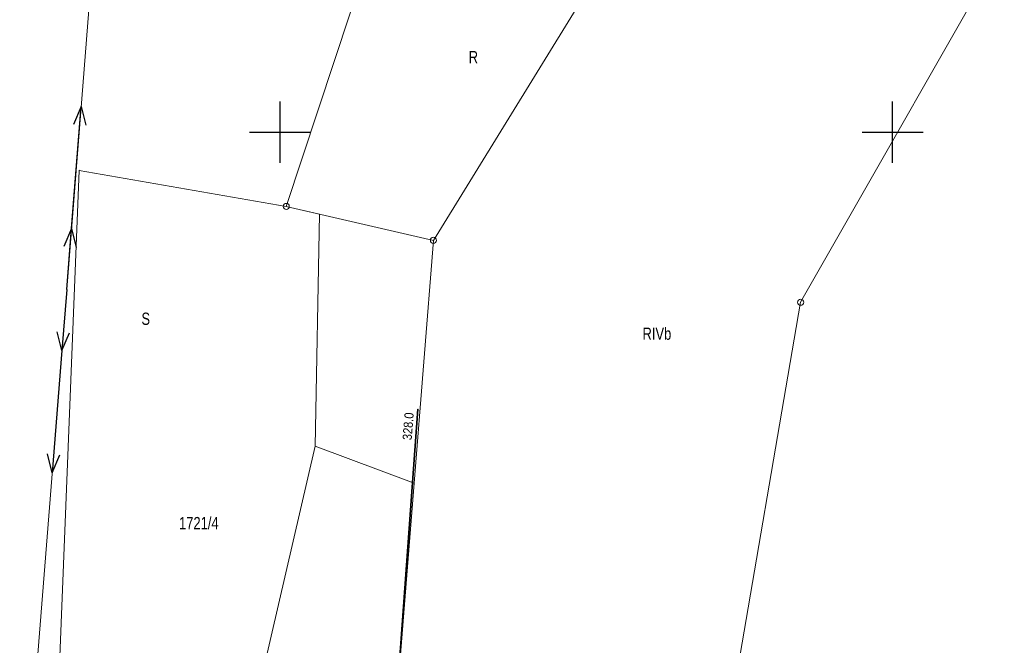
# Model space of a CAD drawing. Header units: metres. Extents: x 7423100 to 7431699, y 5527887 to 5533362.
# Tile 51 of 114: x 7428079 to 7428159, y 5529908 to 5529959. Entities that reach past the tile are written whole.
import ezdxf
from ezdxf.enums import TextEntityAlignment as Align

# ---------------------------------------------------------------- set-up
doc = ezdxf.new("R2010")
doc.units = ezdxf.units.M
doc.header["$MEASUREMENT"] = 0
doc.linetypes.add('219-500', pattern=[0])
doc.linetypes.add('suep_nn_500', pattern=[0])
doc.layers.get('0').update_dxf_attribs({"color": 2, "linetype": 'CONTINUOUS', "lineweight": 5})
for name, color, linetype in [('202-punkt graniczny', 7, 'CONTINUOUS'), ('203-punkt graniczny', 7, 'CONTINUOUS'), ('209-oznaczenie konturu klasyfikacyjnego', 7, 'CONTINUOUS'), ('210-oznaczenie konturu użytku gruntowego', 7, 'CONTINUOUS'), ('211-numer działki ewidencyjnej', 7, 'CONTINUOUS'), ('217-kontur klasyfikacyjny', 7, 'CONTINUOUS'), ('218-kontur użytku gruntowego', 7, 'CONTINUOUS'), ('219-działka ewidencyjna', 7, 'CONTINUOUS'), ('ogrodzenie trwałe', 7, 'CONTINUOUS'), ('pikieta naturalna', 7, 'CONTINUOUS'), ('pikieta naturalna-Atr2', 7, 'CONTINUOUS'), ('przewód elektroenergetyczny niskiego napięcia', 7, 'CONTINUOUS'), ('Wstawianie ramki sekcyjnej z opisem', 7, 'CONTINUOUS')]:
    doc.layers.add(name, color=color, linetype=linetype)
doc.styles.get("Standard").update_dxf_attribs({"font": 'Working1250.shx', "width": 0.75})
doc.linetypes.add('902-500', pattern='A,3.75,0,[1,ksztalty.shx,S=0.5,R=0,X=0,Y=0],3.75', length=7.5)

# ---------------------------------------------------------------- blocks, each defined once
blk = doc.blocks.new('202')
at = {"color": 0, "linetype": 'Continuous', "lineweight": 0}
blk.add_circle((0, 0), 0.25, dxfattribs=at)
blk = doc.blocks.new('203')
at = {"linetype": 'Continuous', "lineweight": 0}
h = blk.add_hatch(color=0, dxfattribs=at)
edge = h.paths.add_edge_path()
edge.add_arc((0, 0), 0.045, 0, 360)
blk = doc.blocks.new('SUEP1')
at = {"color": 0, "linetype": 'Continuous'}
for p, q in [((0, 0), (5, 0)), ((5, 0), (3.5, 0.5)), ((5, 0), (3.5, -0.5)), ((5, 0), (15, 0)), ((15, 0), (13.5, 0.5)), ((15, 0), (13.5, -0.5))]:
    blk.add_line(p, q, dxfattribs=at)
blk = doc.blocks.new('PW01')
at = {"linetype": 'Continuous', "lineweight": 13}
h = blk.add_hatch(color=0, dxfattribs=at)
edge = h.paths.add_edge_path()
edge.add_arc((0, 0), 0.045, 0, 360)
blk = doc.blocks.new('RAMKA500K')
at = {"color": 0}
for p, q in [((100, 197.5), (100, 202.5)), ((150, 197.5), (150, 202.5)), ((97.5, 200), (102.5, 200)), ((147.5, 200), (152.5, 200))]:
    blk.add_line(p, q, dxfattribs=at)

msp = doc.modelspace()

# ---------------------------------------------------------------- linework, layer by layer
at = {"layer": '217-kontur klasyfikacyjny', "color": 92, "linetype": 'Continuous', "lineweight": 18, "flags": 128}
for points in [[(7428098.67, 5529906.25), (7428102.85, 5529924.36)], [(7428102.85, 5529924.36), (7428110.94, 5529921.34)], [(7428110.94, 5529921.34), (7428109.18, 5529899.22)]]:
    msp.add_lwpolyline(points, dxfattribs=at)
at = {"layer": '218-kontur użytku gruntowego', "color": 3, "linetype": 'Continuous', "lineweight": 18, "flags": 128}
for points in [[(7428083.59, 5529946.89), (7428081.23, 5529887.33)], [(7428081.23, 5529887.33), (7428083.59, 5529946.89)], [(7428100.49, 5529943.94), (7428083.59, 5529946.89)], [(7428083.59, 5529946.89), (7428100.49, 5529943.94)], [(7428103.2, 5529943.32), (7428100.49, 5529943.94)], [(7428100.49, 5529943.94), (7428103.2, 5529943.32)], [(7428102.85, 5529924.36), (7428103.2, 5529943.32)], [(7428103.2, 5529943.32), (7428102.85, 5529924.36)], [(7428098.67, 5529906.25), (7428102.85, 5529924.36)], [(7428102.85, 5529924.36), (7428098.67, 5529906.25)], [(7428110.94, 5529921.34), (7428102.85, 5529924.36)], [(7428102.85, 5529924.36), (7428110.94, 5529921.34)], [(7428109.18, 5529899.22), (7428110.94, 5529921.34)], [(7428110.94, 5529921.34), (7428109.18, 5529899.22)]]:
    msp.add_lwpolyline(points, dxfattribs=at)
at = {"layer": '219-działka ewidencyjna', "color": 7, "linetype": '219-500', "lineweight": 18, "flags": 128}
for points in [[(7428112.51, 5529941.17), (7428158.89, 5530016.51)], [(7428120.11, 5530003.27), (7428100.49, 5529943.94)], [(7428179.54, 5530001.05), (7428142.49, 5529936.12)], [(7428083.59, 5529946.89), (7428081.23, 5529887.33)], [(7428100.49, 5529943.94), (7428083.59, 5529946.89)], [(7428100.49, 5529943.94), (7428112.51, 5529941.17)], [(7428112.51, 5529941.17), (7428107.79, 5529881.71)], [(7428142.49, 5529936.12), (7428136.67, 5529902.25)]]:
    msp.add_lwpolyline(points, dxfattribs=at)
at = {"layer": 'ogrodzenie trwałe', "color": 7, "linetype": '902-500', "lineweight": 35, "flags": 128}
msp.add_lwpolyline([(7428111.24, 5529927.38), (7428109.72, 5529906.4), (7428109.18, 5529899.11), (7428108.38, 5529889.28), (7428107.72, 5529880.77)], dxfattribs=at)
at = {"layer": 'przewód elektroenergetyczny niskiego napięcia', "color": 1, "linetype": 'suep_nn_500', "lineweight": 18, "flags": 128}
for points in [[(7428082.57, 5529937.15), (7428086.37, 5529985.28)], [(7428078.73, 5529888.88), (7428082.57, 5529937.15)]]:
    msp.add_lwpolyline(points, dxfattribs=at)

# ---------------------------------------------------------------- block references
at = {"layer": '202-punkt graniczny', "color": 7, "linetype": 'Continuous', "lineweight": 18}
for p in [(7428100.49, 5529943.94), (7428112.51, 5529941.17), (7428142.49, 5529936.12)]:
    msp.add_blockref('202', p, dxfattribs=at)
at = {"layer": '203-punkt graniczny', "color": 7, "linetype": 'Continuous', "lineweight": 18}
msp.add_blockref('203', (7428083.59, 5529946.89), dxfattribs=at)
at = {"layer": 'pikieta naturalna', "color": 7, "linetype": 'Continuous', "lineweight": 13}
msp.add_blockref('PW01', (7428111.24, 5529927.38), dxfattribs=at)
at = {"layer": 'przewód elektroenergetyczny niskiego napięcia', "color": 1, "linetype": 'Continuous', "lineweight": 18}
for rotation in [85.486, 265.452]:
    msp.add_blockref('SUEP1', (7428082.57, 5529937.15), dxfattribs=dict(at, rotation=rotation))
at = {"layer": 'Wstawianie ramki sekcyjnej z opisem', "color": 7, "linetype": 'Continuous', "lineweight": 13}
msp.add_blockref('RAMKA500K', (7428000, 5529750), dxfattribs=at)

# ---------------------------------------------------------------- texts
at = {"layer": '209-oznaczenie konturu klasyfikacyjnego', "color": 3, "linetype": 'Continuous', "lineweight": 18, "width": 0.79}
msp.add_text('RIVb', height=1, dxfattribs=at).set_placement((7428129.58, 5529933.05))
at = {"layer": '210-oznaczenie konturu użytku gruntowego', "color": 3, "linetype": 'Continuous', "lineweight": 18, "width": 0.79}
for s, p in [('R', (7428115.39, 5529955.64)), ('S', (7428088.67, 5529934.27))]:
    msp.add_text(s, height=1, dxfattribs=at).set_placement(p)
at = {"layer": '211-numer działki ewidencyjnej', "color": 7, "linetype": 'Continuous', "lineweight": 18, "width": 0.79}
msp.add_text('1721/4', height=1, dxfattribs=at).set_placement((7428091.74, 5529918.58), align=Align.TOP_LEFT)
at = {"layer": 'pikieta naturalna-Atr2', "color": 7, "width": 0.9}
msp.add_text('328.0', height=0.75, rotation=85.461, dxfattribs=at).set_placement((7428109.98, 5529924.89), align=Align.TOP_LEFT)

doc.saveas('drawing.dxf')
